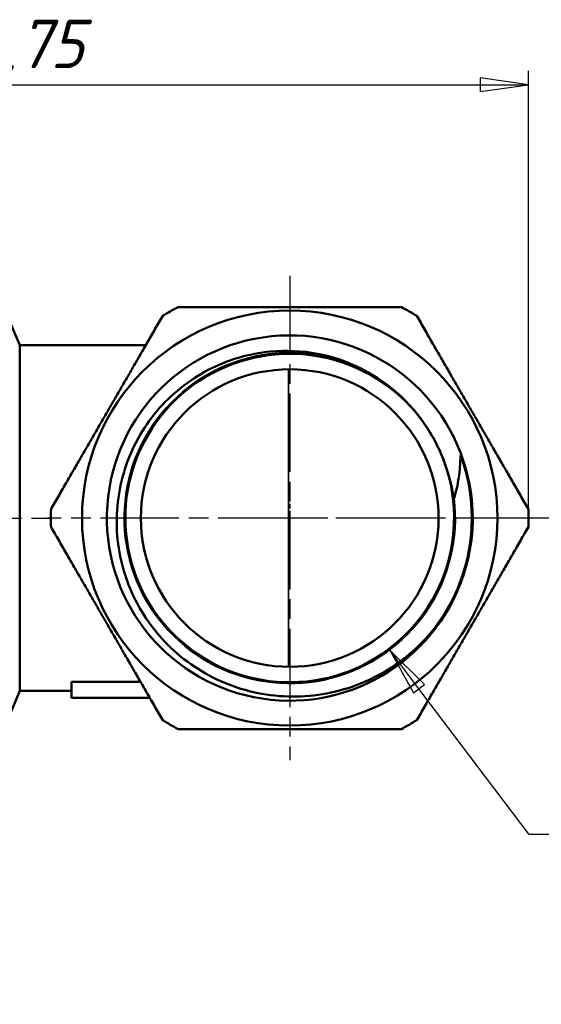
# Model space of a CAD drawing. Header units: millimetres. Extents: x -121 to 738, y -69 to 356.
# Tile 7 of 21: x 76 to 113, y 73 to 145. Entities that reach past the tile are written whole.
import ezdxf

# ---------------------------------------------------------------- set-up
doc = ezdxf.new("R2010")
doc.units = ezdxf.units.MM
doc.linetypes.add('CHAIN', pattern=[0.7087, 0.4724, -0.0591, 0.1181, -0.0591])
for name, color, linetype, lineweight in [('Видимые тонкие (ГОСТ)', 7, 'Continuous', 35), ('Видимый контур (ГОСТ)', 7, 'Continuous', 50), ('Маркер центра (ГОСТ)', 7, 'Continuous', 25), ('Осевая линия (ГОСТ)', 7, 'Continuous', 25), ('Размер (ГОСТ)', 7, 'Continuous', 25)]:
    doc.layers.add(name, color=color, linetype=linetype, lineweight=lineweight)
doc.styles.add('Обычный текст (ГОСТ)', font='GOST Common Italic.ttf')
doc.dimstyles.new('Обычный (ГОСТ)', dxfattribs={"dimtxt": 3.5, "dimasz": 3.5, "dimexe": 1, "dimexo": 0, "dimgap": 0.5, "dimtad": 1, "dimrnd": 1e-08, "dimtxsty": 'Обычный текст (ГОСТ)', "dimblk": 'Filled-1', "dimcen": 0.09, "dimdle": 15, "dimclrd": 256, "dimclre": 256, "dimclrt": 256, "dimazin": 2, "dimtfac": 0.714286, "dimtdec": 3, "dimtmove": 0, "dimatfit": 3, "dimfxl": 1, "dimtolj": 1, "dimlwd": 25, "dimlwe": 25, "dimarcsym": 0})

# ---------------------------------------------------------------- blocks, each defined once
blk = doc.blocks.new('Filled-1')
at = {"color": 0}
for p, q in [((0, 0), (-1, 0.143)), ((-1, 0.143), (-1, -0.143)), ((-1, 0), (0, 0)), ((-1, -0.143), (0, 0))]:
    blk.add_line(p, q, dxfattribs=at)
at = {"color": 0, "flags": 128}
blk.add_lwpolyline([(-1, -0.143), (0, 0), (-1, 0.143), (-1, -0.143)], dxfattribs=at)
at = {"color": 0}
blk.add_solid([(-1, -0.143), (0, 0), (-1, 0.143), (-1, -0.143)], dxfattribs=at)
blk = doc.blocks.new('*D11')
at = {"layer": 'Defpoints', "color": 0, "linetype": 'Continuous', "transparency": 16777216}
for p in [(95.083, 108.615), (102.302, 99.074)]:
    blk.add_point(p, dxfattribs=at)
at = {"layer": 'Размер (ГОСТ)', "linetype": 'Continuous', "lineweight": 25, "transparency": 16777216}
for p, q in [((112.382, 85.752), (104.414, 96.283)), ((132.194, 85.752), (112.382, 85.752))]:
    blk.add_line(p, q, dxfattribs=at)
at = {"layer": 'Размер (ГОСТ)', "linetype": 'Continuous', "lineweight": 25, "transparency": 16777216, "xscale": 3.5, "yscale": 3.5, "zscale": 3.5, "rotation": 127.111884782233}
blk.add_blockref('Filled-1', (102.302, 99.074), dxfattribs=at)
at = {"layer": 'Размер (ГОСТ)', "linetype": 'Continuous', "lineweight": 25, "transparency": 16777216, "insert": (116.221, 89.754), "char_height": 3.5, "attachment_point": 1, "style": 'Обычный текст (ГОСТ)'}
blk.add_mtext('\\A1; \\fGOST Common|b0|i1;\\H3.5000;G 3/4"', dxfattribs=at)
blk = doc.blocks.new('*D12')
at = {"layer": 'Defpoints', "color": 0, "linetype": 'Continuous', "transparency": 16777216}
for p in [(112.331, 139.933), (37.581, 120.285), (112.331, 108.615)]:
    blk.add_point(p, dxfattribs=at)
at = {"layer": 'Размер (ГОСТ)', "linetype": 'Continuous', "lineweight": 25, "transparency": 16777216}
for p, q in [((37.581, 120.285), (37.581, 140.933)), ((112.331, 108.615), (112.331, 140.933)), ((41.081, 139.933), (108.831, 139.933))]:
    blk.add_line(p, q, dxfattribs=at)
at = {"layer": 'Размер (ГОСТ)', "linetype": 'Continuous', "lineweight": 25, "transparency": 16777216, "xscale": 3.5, "yscale": 3.5, "zscale": 3.5, "rotation": 180}
blk.add_blockref('Filled-1', (37.581, 139.933), dxfattribs=at)
at = {"layer": 'Размер (ГОСТ)', "linetype": 'Continuous', "lineweight": 25, "transparency": 16777216, "xscale": 3.5, "yscale": 3.5, "zscale": 3.5}
blk.add_blockref('Filled-1', (112.331, 139.933), dxfattribs=at)
at = {"layer": 'Размер (ГОСТ)', "linetype": 'Continuous', "lineweight": 25, "transparency": 16777216, "insert": (69.461, 144.633), "char_height": 3.5, "attachment_point": 1, "style": 'Обычный текст (ГОСТ)'}
blk.add_mtext('\\A1;74,75', dxfattribs=at)

msp = doc.modelspace()

# ---------------------------------------------------------------- linework, layer by layer
at = {"layer": 'Видимые тонкие (ГОСТ)'}
msp.add_line((94.981, 119.365), (94.981, 97.866), dxfattribs=at)
for points, knots in [([(106.962, 110.043), (107.304, 107.198), (106.581, 104.237), (104.966, 101.87), (103.351, 99.504), (100.859, 97.751), (98.085, 97.032), (95.313, 96.313), (92.284, 96.633), (89.723, 97.916), (87.162, 99.198), (85.092, 101.431), (84.007, 104.081), (82.922, 106.731), (82.832, 109.774), (83.757, 112.483), (84.683, 115.192), (86.615, 117.543), (89.094, 118.976), (91.631, 120.442), (94.718, 120.93), (97.583, 120.317), (98.5, 120.121), (99.391, 119.813), (100.235, 119.408)], [3.021992, 3.021992, 3.021992, 3.021992, 3.740402, 3.740402, 3.740402, 4.458639, 4.458639, 4.458639, 5.176706, 5.176706, 5.176706, 5.894609, 5.894609, 5.894609, 6.612352, 6.612352, 6.612352, 7.329939, 7.329939, 7.329939, 8.064603, 8.064603, 8.064603, 8.299527, 8.299527, 8.299527, 8.299527]), ([(107.414, 113.115), (108.468, 110.227), (108.463, 106.965), (107.401, 104.08), (106.868, 102.631), (106.069, 101.282), (105.068, 100.107)], [2.791724, 2.791724, 2.791724, 2.791724, 3.494325, 3.494325, 3.494325, 3.84724, 3.84724, 3.84724, 3.84724])]:
    msp.add_open_spline(points, degree=3, knots=knots, dxfattribs=at)
at = {"layer": 'Видимый контур (ГОСТ)'}
for p, q in [((75.581, 121.115), (74.542, 123.591)), ((75.581, 96.115), (75.581, 121.115)), ((84.689, 121.115), (75.581, 121.115)), ((75.581, 96.115), (74.281, 93.02)), ((79.31, 96.115), (75.581, 96.115)), ((79.31, 96.767), (84.313, 96.767)), ((79.31, 95.615), (79.31, 96.767)), ((84.978, 95.615), (79.31, 95.615))]:
    msp.add_line(p, q, dxfattribs=at)
for radius in [15, 10.75]:
    msp.add_circle((95.081, 108.615), radius, dxfattribs=at)
for radius, start, end in [(17.25, 117.86418, 122.13582), (17.25, 57.86418, 62.13582), (13.204, 12.98213, 344.11992), (11.875, 24.99999, 25.17607), (17.25, 177.86418, 182.13582), (17.25, 357.86418, 2.13582), (17.25, 237.86418, 242.13582), (17.25, 297.86418, 302.13582)]:
    msp.add_arc((95.081, 108.615), radius, start, end, dxfattribs=at)
for points in [[(87.019, 123.865), (95.081, 123.865), (103.144, 123.865)], [(77.843, 109.258), (81.875, 116.24), (85.906, 123.222)], [(104.257, 123.222), (108.288, 116.24), (112.319, 109.258)], [(85.906, 94.008), (81.875, 100.99), (77.843, 107.972)], [(112.319, 107.972), (108.288, 100.99), (104.257, 94.008)], [(103.144, 93.365), (95.081, 93.365), (87.019, 93.365)]]:
    msp.add_rational_spline(points, [1.00291981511, 1.13445028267, 1.00291981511], degree=2, dxfattribs=at)
for points, knots in [([(100.238, 119.413), (99.237, 119.918), (98.17, 120.28), (95.96, 120.7), (94.828, 120.753), (92.128, 120.503), (90.595, 120.049), (87.776, 118.575), (86.52, 117.565), (84.456, 115.111), (83.671, 113.688), (82.684, 110.609), (82.497, 108.981), (82.755, 105.731), (83.204, 104.141), (84.689, 101.21), (85.715, 99.898), (88.222, 97.733), (89.681, 96.903), (92.848, 95.843), (94.526, 95.627), (97.885, 95.851), (99.532, 96.292), (102.578, 97.785), (103.945, 98.827), (105.074, 100.101)], [-5.610023, -5.610023, -5.610023, -5.610023, -5.272986, -5.272986, -4.933924, -4.933924, -4.458026, -4.458026, -3.978239, -3.978239, -3.494563, -3.494563, -3.006999, -3.006999, -2.515548, -2.515548, -2.020209, -2.020209, -1.520985, -1.520985, -1.017875, -1.017875, -0.510879, -0.510879, 0, 0, 0, 0]), ([(105.821, 113.663), (105.249, 114.881), (104.474, 116.004), (103.528, 116.961), (101.463, 119.052), (98.597, 120.332), (95.662, 120.476), (92.799, 120.616), (89.897, 119.676), (87.659, 117.885), (85.428, 116.098), (83.879, 113.481), (83.385, 110.666), (82.893, 107.858), (83.455, 104.877), (84.938, 102.441), (86.417, 100.01), (88.8, 98.143), (91.515, 97.289), (94.242, 96.43), (97.281, 96.601), (99.895, 97.76), (102.497, 98.914), (104.657, 101.037), (105.854, 103.62), (107.053, 106.204), (107.278, 109.227), (106.475, 111.961), (106.307, 112.533), (106.096, 113.093), (105.844, 113.634)], [-8.985373, -8.985373, -8.985373, -8.985373, -8.645368, -8.645368, -8.645368, -7.902855, -7.902855, -7.902855, -7.178817, -7.178817, -7.178817, -6.456779, -6.456779, -6.456779, -5.736426, -5.736426, -5.736426, -5.017454, -5.017454, -5.017454, -4.295025, -4.295025, -4.295025, -3.575793, -3.575793, -3.575793, -2.855992, -2.855992, -2.855992, -2.70526, -2.70526, -2.70526, -2.70526]), ([(105.828, 113.667), (105.242, 114.917), (104.452, 116.056), (102.542, 118.005), (101.446, 118.804), (100.238, 119.413)], [-0.8201675, -0.8201675, -0.8201675, -0.8201675, -0.4057964, -0.4057964, 0, 0, 0, 0]), ([(106.962, 110.043), (106.962, 110.041), (106.961, 110.04), (106.96, 110.038), (106.96, 110.037), (106.959, 110.035), (106.958, 110.035), (106.957, 110.034), (106.957, 110.034), (106.956, 110.034), (106.956, 110.034), (106.955, 110.035), (106.954, 110.035), (106.952, 110.037), (106.951, 110.038), (106.947, 110.045), (106.944, 110.053), (106.93, 110.096), (106.917, 110.153), (106.867, 110.394), (106.822, 110.636), (106.604, 111.606), (106.347, 112.557), (105.844, 113.634)], [-0.6341262, -0.6341262, -0.6341262, -0.6341262, -0.6276489, -0.6276489, -0.6230784, -0.6230784, -0.6206072, -0.6206072, -0.6186683, -0.6186683, -0.6165519, -0.6165519, -0.6133633, -0.6133633, -0.6068153, -0.6068153, -0.584845, -0.584845, -0.5180641, -0.5180641, -0.3564222, -0.3564222, 0, 0, 0, 0]), ([(107.414, 113.115), (107.405, 112.585), (107.362, 112.057), (107.21, 111.03), (107.102, 110.531), (106.962, 110.043)], [-0.3186055, -0.3186055, -0.3186055, -0.3186055, -0.1562715, -0.1562715, 0, 0, 0, 0]), ([(107.948, 111.581), (107.806, 112.16), (107.658, 112.574), (107.521, 112.931), (107.473, 113.039), (107.439, 113.1), (107.433, 113.112), (107.425, 113.121), (107.424, 113.123), (107.421, 113.124), (107.42, 113.125), (107.419, 113.125), (107.419, 113.126), (107.418, 113.126), (107.417, 113.125), (107.417, 113.125), (107.416, 113.125), (107.416, 113.124), (107.415, 113.123), (107.414, 113.121), (107.414, 113.118), (107.414, 113.115)], [-0.05459544, -0.05459544, -0.05459544, -0.05459544, -0.02619236, -0.02619236, -0.00692494, -0.00692494, -0.00333592, -0.00333592, -0.00233447, -0.00233447, -0.00192572, -0.00192572, -0.00169351, -0.00169351, -0.00150095, -0.00150095, -0.00128272, -0.00128272, -0.00094059, -0.00094059, 0, 0, 0, 0]), ([(105.074, 100.101), (106, 101.145), (106.749, 102.337), (107.481, 104.075), (107.644, 104.535), (107.781, 105.002)], [-0.8988437, -0.8988437, -0.8988437, -0.8988437, -0.4800291, -0.4800291, -0.3335958, -0.3335958, -0.3335958, -0.3335958])]:
    msp.add_open_spline(points, degree=3, knots=knots, dxfattribs=at)
for points in [[(107.948, 111.581), (108.208, 110.503), (108.325, 109.392), (108.297, 108.281)], [(108.297, 108.281), (108.269, 107.17), (108.096, 106.066), (107.781, 105.002)]]:
    msp.add_open_spline(points, degree=3, dxfattribs=at)
at = {"layer": 'Маркер центра (ГОСТ)', "linetype": 'CHAIN', "ltscale": 11.993792}
for p, q in [((95.081, 126.115), (95.081, 91.115)), ((112.581, 108.615), (77.581, 108.615)), ((114.831, 108.615), (92.581, 108.615))]:
    msp.add_line(p, q, dxfattribs=at)
at = {"layer": 'Маркер центра (ГОСТ)', "linetype": 'CHAIN', "ltscale": 2.777527}
msp.add_line((95.081, 111.115), (95.081, 106.115), dxfattribs=at)
at = {"layer": 'Осевая линия (ГОСТ)', "linetype": 'CHAIN', "ltscale": 11.993792}
msp.add_line((36.05, 108.615), (78.081, 108.615), dxfattribs=at)

# ---------------------------------------------------------------- dimensions: what is measured, and where the dimension line sits
at = {"layer": 'Размер (ГОСТ)', "linetype": 'Continuous', "lineweight": 25}
dim = msp.add_linear_dim(base=(112.331, 139.933), p1=(37.581, 120.285), p2=(112.331, 108.615), angle=180, dimstyle='Обычный (ГОСТ)', override={"dimgap": 0.5, "dimdec": 2, "dimtol": 0, "dimlim": 0, "dimtp": 0, "dimtm": 0, "dimtdec": 3, "dimtofl": 0, "dimatfit": 1}, dxfattribs=at)
dim.commit()
dim.dimension.update_dxf_attribs({"geometry": '*D12', "text_midpoint": (74.956, 139.933), "dimtype": 160})
dim = msp.add_radius_dim(center=(95.083, 108.615), mpoint=(102.302, 99.074), text=' \\fGOST Common|b0|i1;\\H3.5000;G 3/4"', dimstyle='Обычный (ГОСТ)', override={"dimgap": 0.5, "dimtih": 1, "dimtoh": 1, "dimdec": 2, "dimlfac": 1, "dimcen": 0, "dimtol": 0, "dimlim": 0, "dimtp": 0, "dimtm": 0, "dimtdec": 3, "dimtofl": 0}, dxfattribs=at)
dim.commit()
dim.dimension.update_dxf_attribs({"geometry": '*D11', "text_midpoint": (124.207, 85.752), "dimtype": 164})

doc.saveas('drawing.dxf')
